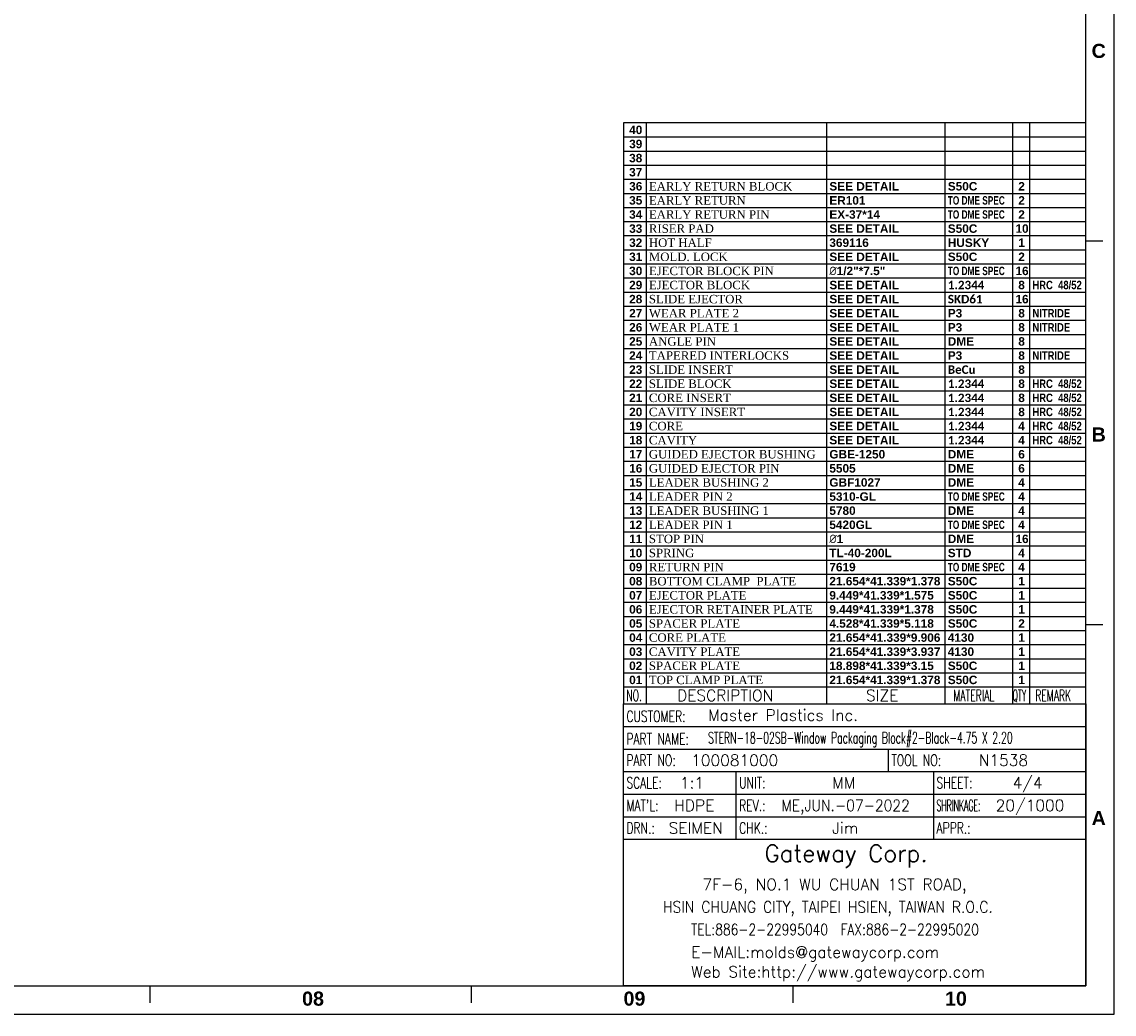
# Model space of a CAD drawing. Extents: x 2651 to 11825, y -3833 to 1075.
# Tile 125 of 256: x 3403 to 3791, y -1163 to -812. Entities that reach past the tile are written whole.
import ezdxf

# ---------------------------------------------------------------- set-up
doc = ezdxf.new("R2010")
doc.units = 0
doc.header["$LTSCALE"] = 10
doc.linetypes.add('PHANTOM', pattern=[2.5, 1.25, -0.25, 0.25, -0.25, 0.25, -0.25])
doc.layers.get('0').update_dxf_attribs({"linetype": 'CONTINUOUS'})
for name, color, linetype in [('100', 7, 'CONTINUOUS'), ('BOX', 4, 'CONTINUOUS'), ('DEFAULT_3', 7, 'PHANTOM'), ('DIM', 3, 'CONTINUOUS')]:
    doc.layers.add(name, color=color, linetype=linetype)
doc.styles.add('ROMANT', font='ROMANT.shx')
doc.styles.add('SIMPLEX', font='simplex.shx', dxfattribs={"width": 0.8})
doc.styles.get("Standard").update_dxf_attribs({"font": 'romans.shx'})
doc.styles.add('T1', font='complex', dxfattribs={"height": 3})

# ---------------------------------------------------------------- blocks, each defined once
blk = doc.blocks.new('dg')
at = {"color": 4}
for p, q in [((1136, 274), (1130, 274)), ((1136, 138), (1130, 138)), ((798, 10), (798, 4)), ((912, 10), (912, 4)), ((1026, 10), (1026, 4))]:
    blk.add_line(p, q, dxfattribs=at)
at = {"color": 3}
blk.add_lwpolyline([(1130, 10), (966, 10), (966, 110), (1130, 110)], close=True, dxfattribs=at)
at = {"layer": 'BOX', "color": 3}
for points in [[(0, 0), (1140, 0), (1140, 820), (0, 820)], [(10, 10), (1130, 10), (1130, 810), (10, 810)]]:
    blk.add_lwpolyline(points, close=True, dxfattribs=at)
at = {"layer": 'DEFAULT_3', "color": 3, "linetype": 'Continuous'}
for p, q in [((966, 102), (1130, 102)), ((966, 94), (1130, 94)), ((1060, 86), (1060, 94)), ((966, 86), (1130, 86)), ((1006, 62), (1006, 86)), ((1076, 62), (1076, 86)), ((966, 78), (1130, 78)), ((966, 70), (1130, 70)), ((966, 62), (1130, 62))]:
    blk.add_line(p, q, dxfattribs=at)
at = {"color": 4, "char_height": 5, "attachment_point": 1}
for s, width, heights, insert in [('{\\fArial|b1|i0|c0|p34;\\C6;C}', 6, [0], (1132, 344)), ('{\\fArial|b1|i0|c0|p34;\\C6;B}', 6, [0], (1132, 208)), ('{\\fArial|b1|i0|c0|p34;\\C6;A}', 6, [0], (1132, 72)), ('{\\fArial|b1|i0|c0|p34;\\C6;08}', 8, [0], (852, 8)), ('{\\fArial|b1|i0|c0|p34;\\C6;09}', 8, [5.81], (966, 8)), ('{\\fArial|b1|i0|c0|p34;\\C6;10}', 8, [0], (1080, 8))]:
    blk.add_mtext_dynamic_manual_height_columns(s, width=width, gutter_width=12.5, heights=heights, dxfattribs=dict(at, insert=insert))
at = {"layer": 'DEFAULT_3', "color": 6, "linetype": 'Continuous'}
for s, width, p in [('CUSTOMER:', 0.7, (967, 103.58)), ('PART NAME:', 0.7, (967, 95.58)), ('PART NO:', 0.7, (967, 88)), ('TOOL NO:', 0.7, (1061, 88)), ('SCALE:', 0.7, (967, 80)), ('UNIT:', 0.7, (1007, 80)), ('SHEET:', 0.7, (1077, 80)), ("MAT'L:", 0.7, (967, 72)), ('REV.:', 0.7, (1007, 72)), ('SHRINKAGE:', 0.5, (1077, 72)), ('DRN.:', 0.7, (967, 64)), ('CHK.:', 0.7, (1007, 64)), ('APPR.:', 0.7, (1077, 64))]:
    blk.add_text(s, height=4, dxfattribs=dict(at, width=width)).set_placement(p)
at = {"layer": 'DEFAULT_3', "color": 7, "linetype": 'Continuous'}
blk.add_text('Gateway Corp.', height=6, dxfattribs=at).set_placement((1016, 54))
at = {"layer": 'DEFAULT_3', "color": 4, "linetype": 'Continuous'}
blk.add_text('7F-6, NO.1 WU CHUAN 1ST ROAD,', height=4, dxfattribs=at).set_placement((994, 44))
at = {"layer": 'DEFAULT_3', "color": 4, "linetype": 'Continuous', "width": 0.9}
blk.add_text('HSIN CHUANG CITY, TAIPEI HSIEN, TAIWAN R.O.C.', height=4, dxfattribs=at).set_placement((980, 36))
at = {"layer": 'DEFAULT_3', "color": 3, "linetype": 'Continuous', "width": 0.8}
blk.add_text('TEL:886-2-22995040  FAX:886-2-22995020', height=4, dxfattribs=at).set_placement((990, 28))
at = {"layer": 'DEFAULT_3', "color": 3, "linetype": 'Continuous'}
for s, p in [('E-MAIL:molds@gatewaycorp.com', (990, 20)), ('Web Site:http://www.gatewaycorp.com', (990, 13))]:
    blk.add_text(s, height=4, dxfattribs=at).set_placement(p)

msp = doc.modelspace()

# ---------------------------------------------------------------- linework, layer by layer
at = {"color": 4}
for p, q in [((3624.684, -847.358), (3624.684, -1053.358)), ((3688.684, -847.358), (3688.684, -1053.358)), ((3730.684, -847.358), (3730.684, -1053.358)), ((3754.684, -847.358), (3754.684, -1053.358)), ((3760.684, -847.358), (3760.684, -1053.358)), ((3616.684, -852.358), (3780.684, -852.358)), ((3616.684, -857.358), (3780.684, -857.358)), ((3616.684, -862.358), (3780.684, -862.358)), ((3616.684, -867.358), (3780.684, -867.358)), ((3616.684, -872.358), (3780.684, -872.358)), ((3616.684, -877.358), (3780.684, -877.358)), ((3616.684, -882.358), (3780.684, -882.358)), ((3616.684, -887.358), (3780.684, -887.358)), ((3616.684, -892.358), (3780.684, -892.358)), ((3616.684, -897.358), (3780.684, -897.358)), ((3616.684, -902.358), (3780.684, -902.358)), ((3616.684, -907.358), (3780.684, -907.358)), ((3616.684, -912.358), (3780.684, -912.358)), ((3616.684, -917.358), (3780.684, -917.358)), ((3616.684, -922.358), (3780.684, -922.358)), ((3616.684, -927.358), (3780.684, -927.358)), ((3616.684, -932.358), (3780.684, -932.358)), ((3616.684, -937.358), (3780.684, -937.358)), ((3616.684, -942.358), (3780.684, -942.358)), ((3616.684, -947.358), (3780.684, -947.358)), ((3616.684, -952.358), (3780.684, -952.358)), ((3616.684, -957.358), (3780.684, -957.358)), ((3616.684, -962.358), (3780.684, -962.358)), ((3616.684, -967.358), (3780.684, -967.358)), ((3616.684, -972.358), (3780.684, -972.358)), ((3616.684, -977.358), (3780.684, -977.358)), ((3616.684, -982.358), (3780.684, -982.358)), ((3616.684, -987.358), (3780.684, -987.358)), ((3616.684, -992.358), (3780.684, -992.358)), ((3616.684, -997.358), (3780.684, -997.358)), ((3616.684, -1002.358), (3780.684, -1002.358)), ((3616.684, -1007.358), (3780.684, -1007.358)), ((3616.684, -1012.358), (3780.684, -1012.358)), ((3616.684, -1017.358), (3780.684, -1017.358)), ((3616.684, -1022.358), (3780.684, -1022.358)), ((3616.684, -1027.358), (3780.684, -1027.358)), ((3616.684, -1032.358), (3780.684, -1032.358)), ((3616.684, -1037.358), (3780.684, -1037.358)), ((3616.684, -1042.358), (3780.684, -1042.358)), ((3616.684, -1047.358), (3780.684, -1047.358))]:
    msp.add_line(p, q, dxfattribs=at)
msp.add_lwpolyline([(3780.684, -847.358), (3616.684, -847.358), (3616.684, -1053.358), (3780.684, -1053.358)], close=True, dxfattribs=at)

# ---------------------------------------------------------------- block references
at = {"layer": 'DIM'}
msp.add_blockref('dg', (2650.684, -1163.358), dxfattribs=at)

# ---------------------------------------------------------------- texts
at = {"color": 4, "char_height": 3, "attachment_point": 1}
for s, width, insert in [('{\\fArial|b1|i0|c0|p34;\\C7;40}', 5, (3618.684, -848.358)), ('{\\fArial|b1|i0|c0|p34;\\C7;39}', 5, (3618.684, -853.358)), ('{\\fArial|b1|i0|c0|p34;\\C7;38}', 5, (3618.684, -858.358)), ('{\\fArial|b1|i0|c0|p34;\\C7;37}', 5, (3618.684, -863.358)), ('{\\fArial|b1|i0|c0|p34;\\C7;36}', 5, (3618.684, -868.358)), ('{\\fArial|b1|i0|c0|p34;\\C7;SEE DETAIL}', 25, (3689.684, -868.358)), ('{\\fArial|b1|i0|c0|p34;\\C7;S50C}', 10, (3731.684, -868.358)), ('{\\fArial|b1|i0|c0|p34;\\C7;2}', 3, (3756.684, -868.358)), ('{\\fArial|b1|i0|c0|p34;\\C7;35}', 5, (3618.684, -873.358)), ('{\\fArial|b1|i0|c0|p34;\\C7;ER101}', 15, (3689.684, -873.358)), ('{\\fArial|b1|i0|c0|p34;\\W0.7;\\C7;TO DME SPEC}', 22, (3731.684, -873.358)), ('{\\fArial|b1|i0|c0|p34;\\C7;2}', 3, (3756.684, -873.358)), ('{\\fArial|b1|i0|c0|p34;\\C7;34}', 5, (3618.684, -878.358)), ('{\\fArial|b1|i0|c0|p34;\\C7;EX-37*14}', 20, (3689.684, -878.358)), ('{\\fArial|b1|i0|c0|p34;\\W0.7;\\C7;TO DME SPEC}', 22, (3731.684, -878.358)), ('{\\fArial|b1|i0|c0|p34;\\C7;2}', 3, (3756.684, -878.358)), ('{\\fArial|b1|i0|c0|p34;\\C7;33}', 5, (3618.684, -883.358)), ('{\\fArial|b1|i0|c0|p34;\\C7;SEE DETAIL}', 25, (3689.684, -883.358)), ('{\\fArial|b1|i0|c0|p34;\\C7;S50C}', 10, (3731.684, -883.358)), ('{\\fArial|b1|i0|c0|p34;\\C7;10}', 4, (3755.684, -883.358)), ('{\\fArial|b1|i0|c0|p34;\\C7;32}', 5, (3618.684, -888.358)), ('{\\fArial|b1|i0|c0|p34;\\C7;369116}', 15, (3689.684, -888.358)), ('{\\fArial|b1|i0|c0|p34;\\C7;HUSKY}', 15, (3731.684, -888.358)), ('{\\fArial|b1|i0|c0|p34;\\C7;1}', 3, (3756.684, -888.358)), ('\\pt3;{\\fArial|b1|i0|c0|p34;\\C7;31}', 5, (3618.684, -893.358)), ('{\\fArial|b1|i0|c0|p34;\\C7;SEE DETAIL}', 25, (3689.684, -893.358)), ('{\\fArial|b1|i0|c0|p34;\\C7;S50C}', 10, (3731.684, -893.358)), ('{\\fArial|b1|i0|c0|p34;\\C7;2}', 3, (3756.684, -893.358)), ('{\\fArial|b1|i0|c0|p34;\\C7;30}', 5, (3618.684, -898.358)), ('{\\fISOCPEUR|b1|i0|c0|p34;\\C7;%%C\\fArial|b1|i0|c0|p34;1/2"*7.5"}', 20, (3689.684, -898.358)), ('{\\fArial|b1|i0|c0|p34;\\W0.7;\\C7;TO DME SPEC}', 22, (3731.684, -898.358)), ('{\\fArial|b1|i0|c0|p34;\\C7;16}', 4, (3755.684, -898.358)), ('{\\fArial|b1|i0|c0|p34;\\C7;29}', 5, (3618.684, -903.358)), ('{\\fArial|b1|i0|c0|p34;\\C7;SEE DETAIL}', 25, (3689.684, -903.358)), ('{\\fCalibri|b1|i0|c0|p34;\\C256;1.2344}', 15, (3731.684, -903.358)), ('{\\fArial|b1|i0|c0|p34;\\C7;8}', 3, (3756.684, -903.358)), ('{\\fArial|b1|i0|c0|p34;\\W0.8;\\C7;HRC  48/52}', 18, (3761.684, -903.358)), ('{\\fArial|b1|i0|c0|p34;\\C7;28}', 5, (3618.684, -908.358)), ('{\\fArial|b1|i0|c0|p34;\\C7;SEE DETAIL}', 25, (3689.684, -908.358)), ('{\\fCalibri|b1|i0|c0|p34;\\C256;SKD61}', 15, (3731.684, -908.358)), ('{\\fArial|b1|i0|c0|p34;\\C7;16}', 4, (3755.684, -908.358)), ('{\\fArial|b1|i0|c0|p34;\\C7;27}', 5, (3618.684, -913.358)), ('{\\fArial|b1|i0|c0|p34;\\C7;SEE DETAIL}', 25, (3689.684, -913.358)), ('{\\fArial|b1|i0|c0|p34;\\C7;P3}', 7, (3731.684, -913.358)), ('{\\fArial|b1|i0|c0|p34;\\C7;8}', 3, (3756.684, -913.358)), ('{\\fArial|b1|i0|c0|p34;\\W0.8;\\C7;NITRIDE}', 18, (3761.684, -913.358)), ('{\\fArial|b1|i0|c0|p34;\\C7;26}', 5, (3618.684, -918.358)), ('{\\fArial|b1|i0|c0|p34;\\C7;SEE DETAIL}', 30, (3689.684, -918.358)), ('{\\fArial|b1|i0|c0|p34;\\C7;P3}', 7, (3731.684, -918.358)), ('{\\fArial|b1|i0|c0|p34;\\C7;8}', 3, (3756.684, -918.358)), ('{\\fArial|b1|i0|c0|p34;\\W0.8;\\C7;NITRIDE}', 18, (3761.684, -918.358)), ('{\\fArial|b1|i0|c0|p34;\\C7;25}', 5, (3618.684, -923.358)), ('{\\fArial|b1|i0|c0|p34;\\C7;SEE DETAIL}', 30, (3689.684, -923.358)), ('{\\fArial|b1|i0|c0|p34;\\C7;DME}', 10, (3731.684, -923.358)), ('{\\fArial|b1|i0|c0|p34;\\C7;8}', 3, (3756.684, -923.358)), ('{\\fArial|b1|i0|c0|p34;\\C7;24}', 5, (3618.684, -928.358)), ('{\\fArial|b1|i0|c0|p34;\\C7;SEE DETAIL}', 30, (3689.684, -928.358)), ('{\\fArial|b1|i0|c0|p34;\\C7;P3}', 7, (3731.684, -928.358)), ('{\\fArial|b1|i0|c0|p34;\\C7;8}', 3, (3756.684, -928.358)), ('{\\fArial|b1|i0|c0|p34;\\W0.8;\\C7;NITRIDE}', 18, (3761.684, -928.358)), ('{\\fArial|b1|i0|c0|p34;\\C7;23}', 5, (3618.684, -933.358)), ('{\\fArial|b1|i0|c0|p34;\\C7;SEE DETAIL}', 30, (3689.684, -933.358)), ('{\\fCalibri|b1|i0|c0|p34;\\C256;BeCu}', 10, (3731.684, -933.358)), ('{\\fArial|b1|i0|c0|p34;\\C7;8}', 3, (3756.684, -933.358)), ('{\\fArial|b1|i0|c0|p34;\\C7;22}', 5, (3618.684, -938.358)), ('{\\fArial|b1|i0|c0|p34;\\C7;SEE DETAIL}', 30, (3689.684, -938.358)), ('{\\fCalibri|b1|i0|c0|p34;\\C256;1.2344}', 15, (3731.684, -938.358)), ('{\\fArial|b1|i0|c0|p34;\\C7;8}', 3, (3756.684, -938.358)), ('{\\fArial|b1|i0|c0|p34;\\W0.8;\\C7;HRC  48/52}', 18, (3761.684, -938.358)), ('{\\fArial|b1|i0|c0|p34;\\C7;21}', 5, (3618.684, -943.358)), ('{\\fArial|b1|i0|c0|p34;\\C7;SEE DETAIL}', 30, (3689.684, -943.358)), ('{\\fCalibri|b1|i0|c0|p34;\\C256;1.2344}', 15, (3731.684, -943.358)), ('{\\fArial|b1|i0|c0|p34;\\C7;8}', 3, (3756.684, -943.358)), ('{\\fArial|b1|i0|c0|p34;\\W0.8;\\C7;HRC  48/52}', 18, (3761.684, -943.358)), ('{\\fArial|b1|i0|c0|p34;\\C7;20}', 5, (3618.684, -948.358)), ('{\\fArial|b1|i0|c0|p34;\\C7;SEE DETAIL}', 30, (3689.684, -948.358)), ('{\\fCalibri|b1|i0|c0|p34;\\C256;1.2344}', 15, (3731.684, -948.358)), ('{\\fArial|b1|i0|c0|p34;\\C7;8}', 3, (3756.684, -948.358)), ('{\\fArial|b1|i0|c0|p34;\\C7;8}', 3, (3756.684, -948.358)), ('{\\fArial|b1|i0|c0|p34;\\W0.8;\\C7;HRC  48/52}', 18, (3761.684, -948.358)), ('{\\fArial|b1|i0|c0|p34;\\C7;19}', 5, (3618.684, -953.358)), ('{\\fArial|b1|i0|c0|p34;\\C7;SEE DETAIL}', 30, (3689.684, -953.358)), ('{\\fCalibri|b1|i0|c0|p34;\\C256;1.2344}', 15, (3731.684, -953.358)), ('{\\fArial|b1|i0|c0|p34;\\C7;4}', 3, (3756.684, -953.358)), ('{\\fArial|b1|i0|c0|p34;\\W0.8;\\C7;HRC  48/52}', 18, (3761.684, -953.358)), ('{\\fArial|b1|i0|c0|p34;\\C7;18}', 5, (3618.684, -958.358)), ('{\\fArial|b1|i0|c0|p34;\\C7;SEE DETAIL}', 30, (3689.684, -958.358)), ('{\\fCalibri|b1|i0|c0|p34;\\C256;1.2344}', 15, (3731.684, -958.358)), ('{\\fArial|b1|i0|c0|p34;\\C7;4}', 3, (3756.684, -958.358)), ('{\\fArial|b1|i0|c0|p34;\\W0.8;\\C7;HRC  48/52}', 18, (3761.684, -958.358)), ('{\\fArial|b1|i0|c0|p34;\\C7;17}', 5, (3618.684, -963.358)), ('{\\fArial|b1|i0|c0|p34;\\C7;GBE-1250}', 20, (3689.684, -963.358)), ('{\\fArial|b1|i0|c0|p34;\\C7;DME}', 10, (3731.684, -963.358)), ('{\\fArial|b1|i0|c0|p34;\\C7;6}', 3, (3756.684, -963.358)), ('{\\fArial|b1|i0|c0|p34;\\C7;16}', 5, (3618.684, -968.358)), ('{\\fArial|b1|i0|c0|p34;\\C7;5505}', 10, (3689.684, -968.358)), ('{\\fArial|b1|i0|c0|p34;\\C7;DME}', 10, (3731.684, -968.358)), ('{\\fArial|b1|i0|c0|p34;\\C7;6}', 3, (3756.684, -968.358)), ('{\\fArial|b1|i0|c0|p34;\\C7;15}', 5, (3618.684, -973.358)), ('{\\fArial|b1|i0|c0|p34;\\C7;GBF1027}', 20, (3689.684, -973.358)), ('{\\fArial|b1|i0|c0|p34;\\C7;DME}', 10, (3731.684, -973.358)), ('{\\fArial|b1|i0|c0|p34;\\C7;4}', 3, (3756.684, -973.358)), ('{\\fArial|b1|i0|c0|p34;\\C7;14}', 5, (3618.684, -978.358)), ('{\\fArial|b1|i0|c0|p34;\\C7;5310-GL}', 20, (3689.684, -978.358)), ('{\\fArial|b1|i0|c0|p34;\\W0.7;\\C7;TO DME SPEC}', 22, (3731.684, -978.358)), ('{\\fArial|b1|i0|c0|p34;\\C7;4}', 3, (3756.684, -978.358)), ('{\\fArial|b1|i0|c0|p34;\\C7;13}', 5, (3618.684, -983.358)), ('{\\fArial|b1|i0|c0|p34;\\C7;5780}', 10, (3689.684, -983.358)), ('{\\fArial|b1|i0|c0|p34;\\C7;DME}', 10, (3731.684, -983.358)), ('{\\fArial|b1|i0|c0|p34;\\C7;4}', 3, (3756.684, -983.358)), ('{\\fArial|b1|i0|c0|p34;\\C7;12}', 5, (3618.684, -988.358)), ('{\\fArial|b1|i0|c0|p34;\\C7;5420GL}', 15, (3689.684, -988.358)), ('{\\fArial|b1|i0|c0|p34;\\W0.7;\\C7;TO DME SPEC}', 22, (3731.684, -988.358)), ('{\\fArial|b1|i0|c0|p34;\\C7;4}', 3, (3756.684, -988.358)), ('{\\fArial|b1|i0|c0|p34;\\C7;11}', 5, (3618.684, -993.358)), ('{\\fISOCPEUR|b1|i0|c0|p34;\\C7;%%C\\fArial|b1|i0|c0|p34;1}', 5, (3689.684, -993.358)), ('{\\fArial|b1|i0|c0|p34;\\C7;DME}', 10, (3731.684, -993.358)), ('{\\fArial|b1|i0|c0|p34;\\C7;16}', 3, (3755.684, -993.358)), ('{\\fArial|b1|i0|c0|p34;\\C7;10}', 5, (3618.684, -998.358)), ('{\\fArial|b1|i0|c0|p34;\\C7;TL-40-200L}', 25, (3689.684, -998.358)), ('{\\fArial|b1|i0|c0|p34;\\C7;STD}', 10, (3731.684, -998.358)), ('{\\fArial|b1|i0|c0|p34;\\C7;4}', 3, (3756.684, -998.358)), ('{\\fArial|b1|i0|c0|p34;\\C7;09}', 5, (3618.684, -1003.358)), ('{\\fArial|b1|i0|c0|p34;\\C7;7619}', 10, (3689.684, -1003.358)), ('{\\fArial|b1|i0|c0|p34;\\W0.7;\\C7;TO DME SPEC}', 22, (3731.684, -1003.358)), ('{\\fArial|b1|i0|c0|p34;\\C7;4}', 3, (3756.684, -1003.358)), ('{\\fArial|b1|i0|c0|p34;\\C7;08}', 5, (3618.684, -1008.358)), ('{\\fArial|b1|i0|c0|p34;\\C7;21.654*41.339*1.378}', 40, (3689.684, -1008.358)), ('{\\fArial|b1|i0|c0|p34;\\C7;S50C}', 10, (3731.684, -1008.358)), ('{\\fArial|b1|i0|c0|p34;\\C7;1}', 3, (3756.684, -1008.358)), ('{\\fArial|b1|i0|c0|p34;\\C7;07}', 5, (3618.684, -1013.358)), ('{\\fArial|b1|i0|c0|p34;\\C7;9.449*41.339*1.575}', 40, (3689.684, -1013.358)), ('{\\fArial|b1|i0|c0|p34;\\C7;S50C}', 10, (3731.684, -1013.358)), ('{\\fArial|b1|i0|c0|p34;\\C7;1}', 3, (3756.684, -1013.358)), ('{\\fArial|b1|i0|c0|p34;\\C7;06}', 5, (3618.684, -1018.358)), ('{\\fArial|b1|i0|c0|p34;\\C7;9.449*41.339*1.378}', 40, (3689.684, -1018.358)), ('{\\fArial|b1|i0|c0|p34;\\C7;S50C}', 10, (3731.684, -1018.358)), ('{\\fArial|b1|i0|c0|p34;\\C7;1}', 3, (3756.684, -1018.358)), ('{\\fArial|b1|i0|c0|p34;\\C7;05}', 5, (3618.684, -1023.358)), ('{\\fArial|b1|i0|c0|p34;\\C7;4.528*41.339*5.118}', 40, (3689.684, -1023.358)), ('{\\fArial|b1|i0|c0|p34;\\C7;S50C}', 10, (3731.684, -1023.358)), ('{\\fArial|b1|i0|c0|p34;\\C7;2}', 3, (3756.684, -1023.358)), ('{\\fArial|b1|i0|c0|p34;\\C7;04}', 5, (3618.684, -1028.358)), ('{\\fArial|b1|i0|c0|p34;\\C7;21.654*41.339*9.906}', 40, (3689.684, -1028.358)), ('{\\fArial|b1|i0|c0|p34;\\C7;4130}', 10, (3731.684, -1028.358)), ('{\\fArial|b1|i0|c0|p34;\\C7;1}', 3, (3756.684, -1028.358)), ('{\\fArial|b1|i0|c0|p34;\\C7;03}', 5, (3618.684, -1033.358)), ('{\\fArial|b1|i0|c0|p34;\\C7;21.654*41.339*3.937}', 40, (3689.684, -1033.358)), ('{\\fArial|b1|i0|c0|p34;\\C7;4130}', 10, (3731.684, -1033.358)), ('{\\fArial|b1|i0|c0|p34;\\C7;1}', 3, (3756.684, -1033.358)), ('{\\fArial|b1|i0|c0|p34;\\C7;18.898*41.339*3.15}', 40, (3689.684, -1038.358)), ('{\\fArial|b1|i0|c0|p34;\\C7;02}', 5, (3618.684, -1038.358)), ('{\\fArial|b1|i0|c0|p34;\\C7;S50C}', 10, (3731.684, -1038.358)), ('{\\fArial|b1|i0|c0|p34;\\C7;1}', 3, (3756.684, -1038.358)), ('{\\fArial|b1|i0|c0|p34;\\C7;01}', 5, (3618.684, -1043.358)), ('{\\fArial|b1|i0|c0|p34;\\C7;21.654*41.339*1.378}', 40, (3689.684, -1043.358)), ('{\\fArial|b1|i0|c0|p34;\\C7;S50C}', 10, (3731.684, -1043.358)), ('{\\fArial|b1|i0|c0|p34;\\C7;1}', 3, (3756.684, -1043.358))]:
    msp.add_mtext_dynamic_manual_height_columns(s, width=width, gutter_width=15, heights=[0], dxfattribs=dict(at, insert=insert))
at = {"color": 4, "char_height": 3, "attachment_point": 1, "style": 'SIMPLEX'}
for s, width, heights, insert in [('{\\fRomantic|b0|i0|c2|p2;\\W1;\\C7;EARLY RETURN BLOCK}', 50, [0], (3625.684, -868.358)), ('{\\fRomantic|b0|i0|c2|p2;\\W1;\\C7;EARLY RETURN}', 35, [0], (3625.684, -873.358)), ('{\\fRomantic|b0|i0|c2|p2;\\W1;\\C7;EARLY RETURN PIN}', 45, [0], (3625.684, -878.358)), ('{\\fRomantic|b0|i0|c2|p2;\\W1;\\C7;RISER PAD }', 25, [0], (3625.684, -883.358)), ('{\\fRomantic|b0|i0|c2|p2;\\W1;\\C7;HOT HALF}', 25, [0], (3625.684, -888.358)), ('{\\fTimes New Roman|b0|i0|c0|p18;\\W1;\\C7;MOLD. LOCK}', 30, [0], (3625.684, -893.358)), ('{\\fRomantic|b0|i0|c2|p2;\\W1;\\C7;EJECTOR BLOCK PIN}', 45, [0], (3625.684, -898.358)), ('{\\fRomantic|b0|i0|c2|p2;\\W1;\\C7;EJECTOR BLOCK}', 35, [0], (3625.684, -903.358)), ('{\\fRomantic|b0|i0|c2|p2;\\W1;\\C7;SLIDE EJECTOR}', 35, [0], (3625.684, -908.358)), ('{\\fRomantic|b0|i0|c2|p2;\\W1;\\C7;WEAR PLATE 2}', 35, [3.504], (3625.684, -913.358)), ('{\\fRomantic|b0|i0|c2|p2;\\W1;\\C7;WEAR PLATE 1}', 35, [0], (3625.684, -918.358)), ('{\\fRomantic|b0|i0|c2|p2;\\W1;\\C7;ANGLE PIN}', 25, [0], (3625.684, -923.358)), ('{\\fRomantic|b0|i0|c2|p2;\\W1;\\C7;SLIDE INSERT}', 30, [0], (3625.684, -933.358)), ('{\\fRomantic|b0|i0|c2|p2;\\W1;\\C7;SLIDE BLOCK }', 30, [0], (3625.684, -938.358)), ('{\\fRomantic|b0|i0|c2|p2;\\W1;\\C7;CORE INSERT}', 30, [0], (3625.684, -943.358)), ('{\\fRomantic|b0|i0|c2|p2;\\W1;\\C7;CAVITY INSERT}', 35, [0], (3625.684, -948.358)), ('{\\fTimes New Roman|b0|i0|c0|p18;\\W1;\\C7;CORE}', 15, [0], (3625.684, -953.358)), ('{\\fTimes New Roman|b0|i0|c0|p18;\\W1;\\C7;CAVITY}', 20, [0], (3625.684, -958.358)), ('{\\fTimes New Roman|b0|i0|c0|p18;\\W1;\\C7;GUIDED EJECTOR BUSHING}', 60, [0], (3625.684, -963.358)), ('{\\fTimes New Roman|b0|i0|c0|p18;\\W1;\\C7;GUIDED EJECTOR PIN}', 50, [0], (3625.684, -968.358)), ('{\\fTimes New Roman|b0|i0|c0|p18;\\W1;\\C7;LEADER BUSHING 2}', 45, [0], (3625.684, -973.358)), ('{\\fTimes New Roman|b0|i0|c0|p18;\\W1;\\C7;LEADER PIN 2}', 30, [0], (3625.684, -978.358)), ('{\\fTimes New Roman|b0|i0|c0|p18;\\W1;\\C7;LEADER BUSHING 1}', 45, [0], (3625.684, -983.358)), ('{\\fTimes New Roman|b0|i0|c0|p18;\\W1;\\C7;LEADER PIN 1}', 30, [0], (3625.684, -988.358)), ('{\\fTimes New Roman|b0|i0|c0|p18;\\W1;\\C7;STOP PIN}', 20, [0], (3625.684, -993.358)), ('{\\fTimes New Roman|b0|i0|c0|p18;\\W1;\\C7;SPRING}', 20, [0], (3625.684, -998.358)), ('{\\fTimes New Roman|b0|i0|c0|p18;\\W1;\\C7;RETURN PIN}', 30, [0], (3625.684, -1003.358)), ('{\\fTimes New Roman|b0|i0|c0|p18;\\W1;\\C7;BOTTOM CLAMP  PLATE}', 55, [0], (3625.684, -1008.358)), ('{\\fTimes New Roman|b0|i0|c0|p18;\\W1;\\C7;EJECTOR PLATE}', 35, [0], (3625.684, -1013.358)), ('{\\fTimes New Roman|b0|i0|c0|p18;\\W1;\\C7;EJECTOR RETAINER PLATE}', 60, [0], (3625.684, -1018.358)), ('{\\fTimes New Roman|b0|i0|c0|p18;\\W1;\\C7;SPACER PLATE}', 35, [0], (3625.684, -1023.358)), ('{\\fTimes New Roman|b0|i0|c0|p18;\\W1;\\C7;CORE PLATE}', 30, [0], (3625.684, -1028.358)), ('{\\fTimes New Roman|b0|i0|c0|p18;\\W1;\\C7;CAVITY PLATE}', 35, [0], (3625.684, -1033.358)), ('{\\fRomantic|b0|i0|c2|p2;\\W1;\\C7;SPACER PLATE}', 35, [0], (3625.684, -1038.358)), ('{\\fTimes New Roman|b0|i0|c0|p18;\\W1;\\C7;TOP CLAMP PLATE}', 40, [0], (3625.684, -1043.358))]:
    msp.add_mtext_dynamic_manual_height_columns(s, width=width, gutter_width=15, heights=heights, dxfattribs=dict(at, insert=insert))
at = {"layer": '100', "color": 4, "insert": (3625.684, -928.358), "char_height": 3, "attachment_point": 1, "line_spacing_factor": 0.5, "style": 'T1'}
msp.add_mtext_dynamic_manual_height_columns('\\pt36;{\\fRomantic|b0|i0|c2|p2;\\C7;TAPERED INTERLOCKS }', width=50, gutter_width=15, heights=[0], dxfattribs=at)
at = {"layer": 'DEFAULT_3', "color": 7, "linetype": 'ByBlock', "style": 'ROMANT'}
for s, width, p in [('NO.', 0.6, (3617.684, -1052.358)), ('MATERIAL', 0.6, (3733.684, -1052.358)), ('QTY', 0.5, (3754.684, -1052.358)), ('REMARK', 0.6, (3762.684, -1052.358))]:
    msp.add_text(s, height=4, dxfattribs=dict(at, width=width)).set_placement(p)
for s, p in [('DESCRIPTION', (3635.684, -1052.358)), ('SIZE', (3702.684, -1052.358))]:
    msp.add_text(s, height=4, dxfattribs=at).set_placement(p)
at = {"layer": 'DEFAULT_3', "color": 7, "linetype": 'Continuous'}
for s, p in [('Master Plastics Inc.', (3646.684, -1059.358)), ('100081000', (3640.684, -1075.358)), ('N1538', (3742.684, -1075.358)), ('1:1', (3636.684, -1083.358)), ('MM', (3690.684, -1083.358)), ('4/4', (3754.684, -1083.358)), ('HDPE', (3634.684, -1091.358)), ('20/1000', (3748.684, -1091.358)), ('SEIMEN', (3632.684, -1099.358)), ('Jim', (3690.684, -1099.358))]:
    msp.add_text(s, height=4, dxfattribs=at).set_placement(p)
for s, width, p in [('STERN-18-02SB-Window Packaging Block#2-Black-4.75 X 2.20', 0.6, (3646.684, -1067.358)), ('ME,JUN.-07-2022', 0.9, (3672.684, -1091.358))]:
    msp.add_text(s, height=4, dxfattribs=dict(at, width=width)).set_placement(p)

doc.saveas('drawing.dxf')
